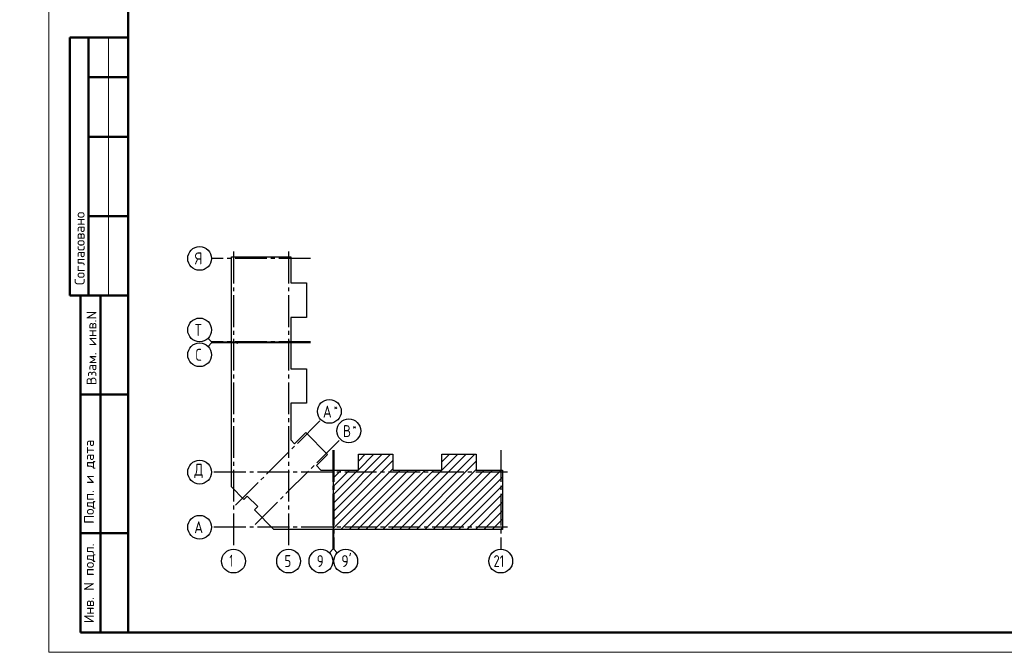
# Model space of a CAD drawing. Header units: millimetres. Extents: x 40580 to 1930067, y -240640 to 81020.
# Tile 4 of 246: x 212209 to 237034, y -240440 to -224490. Entities that reach past the tile are written whole.
import ezdxf

# ---------------------------------------------------------------- set-up
doc = ezdxf.new("R2010")
doc.units = ezdxf.units.MM
doc.linetypes.add('______5', pattern=[1100, 800, -100, 100, -100])
doc.linetypes.add('CENTER', pattern=[2, 1.25, -0.25, 0.25, -0.25])
doc.layers.add('Standard', color=7, linetype='Continuous', lineweight=25)
doc.layers.add('ОСИ', color=7, linetype='CENTER', lineweight=15)
doc.styles.add('GOST 2.304', font='isocpeur.ttf', dxfattribs={"width": 0.8})
doc.styles.add('ISOCPEUR', font='isocpeur.ttf')

msp = doc.modelspace()

# ---------------------------------------------------------------- linework, layer by layer
at = {"layer": 'Standard', "color": 7, "linetype": 'Continuous', "lineweight": 50, "transparency": 33554687}
for p, q in [((214946.3, -224940.4), (213473.1, -224940.4)), ((213473.1, -224940.4), (213473.1, -231440.4)), ((213473.1, -224940.4), (213473.1, -231440.4)), ((213946.3, -224940.4), (213946.3, -231440.4)), ((214946.3, -225940.4), (213946.3, -225940.4)), ((214946.3, -227440.4), (213946.3, -227440.4)), ((214946.3, -229440.4), (213946.3, -229440.4)), ((213473.1, -231440.4), (214946.3, -231440.4)), ((213746.3, -239940.4), (213746.3, -231440.4)), ((213746.3, -239940.4), (213746.3, -231440.4)), ((214246.3, -239940.4), (214246.3, -231440.4)), ((213746.3, -233940.4), (214946.3, -233940.4)), ((213746.3, -237440.4), (214946.3, -237440.4)), ((214946.3, -239940.4), (213746.3, -239940.4))]:
    msp.add_line(p, q, dxfattribs=at)
at = {"layer": 'Standard', "color": 7, "linetype": 'Continuous', "lineweight": 13, "transparency": 33554687}
for p, q in [((214446.3, -224940.4), (214446.3, -231440.4)), ((217046.3, -232613.4), (216958.4, -232525.5)), ((217046.3, -232638.4), (216958.4, -232726.3)), ((217046.3, -232613.4), (217546.3, -232613.4)), ((217046.3, -232638.4), (217546.3, -232638.4)), ((220104.3, -237840.4), (220104.3, -237340.4)), ((220129.3, -237840.4), (220129.3, -237340.4)), ((220104.3, -237840.4), (220016.4, -237928.3)), ((220129.3, -237840.4), (220217.2, -237928.3))]:
    msp.add_line(p, q, dxfattribs=at)
at = {"layer": 'Standard', "color": 7, "linetype": 'Continuous', "lineweight": -3, "transparency": 33554687}
for p, q in [((220119.3, -236888.2), (221560.1, -235447.4)), ((220119.3, -236676), (221347.9, -235447.4)), ((220747.3, -235835.9), (221135.8, -235447.4)), ((220747.3, -235623.8), (220923.7, -235447.4)), ((221364.1, -237340.4), (223257.1, -235447.4)), ((221576.3, -237340.4), (223469.3, -235447.4)), ((221788.4, -237340.4), (223681.4, -235447.4)), ((222851.3, -235641.1), (223045, -235447.4)), ((220119.3, -237100.3), (221615.3, -235604.3)), ((220119.3, -237312.4), (221615.3, -235816.4)), ((222000.5, -237340.4), (223719.3, -235621.6)), ((220119.3, -236039.6), (220314.6, -235844.4)), ((220119.3, -236463.9), (220738.8, -235844.4)), ((220119.3, -236251.8), (220526.7, -235844.4)), ((220303.5, -237340.4), (221799.5, -235844.4)), ((220515.6, -237340.4), (222011.6, -235844.4)), ((220727.7, -237340.4), (222223.7, -235844.4)), ((220939.9, -237340.4), (222435.9, -235844.4)), ((221152, -237340.4), (222648, -235844.4)), ((222212.7, -237340.4), (223719.3, -235833.8)), ((222424.8, -237340.4), (223920.8, -235844.4)), ((222636.9, -237340.4), (224132.9, -235844.4)), ((222849.1, -237340.4), (224345.1, -235844.4)), ((223061.2, -237340.4), (224380.3, -236021.3)), ((223273.3, -237340.4), (224380.3, -236233.4)), ((223485.5, -237340.4), (224380.3, -236445.5)), ((223697.6, -237340.4), (224380.3, -236657.7)), ((223909.7, -237340.4), (224380.3, -236869.8)), ((224121.9, -237340.4), (224380.3, -237082)), ((224334, -237340.4), (224380.3, -237294.1))]:
    msp.add_line(p, q, dxfattribs=at)
at = {"layer": 'Standard', "color": 7, "linetype": 'Continuous', "lineweight": 13, "transparency": 33554687}
msp.add_lwpolyline([(212946.3, -240440.4), (272346.3, -240440.4), (272346.3, -198440.4), (212946.3, -198440.4), (212946.3, -240440.4)], close=True, dxfattribs=at)
at = {"layer": 'Standard', "color": 7, "linetype": 'Continuous', "lineweight": 50, "transparency": 33554687}
msp.add_lwpolyline([(214946.3, -198940.4), (271846.3, -198940.4), (271846.3, -239940.4), (214946.3, -239940.4), (214946.3, -198940.4)], close=True, dxfattribs=at)
at = {"layer": 'Standard', "color": 7, "linetype": 'Continuous', "lineweight": 25, "transparency": 33554687}
for points in [[(217546.3, -232623.4), (217546.3, -230466.4), (219042.3, -230466.4), (219042.3, -231127.4), (219439.3, -231127.4), (219439.3, -231995.4), (219042.3, -231995.4), (219042.3, -232623.4), (219024.3, -232623.4), (219024.3, -232603.4), (219009.3, -232603.4), (219009.3, -232623.4), (217546.3, -232623.4)], [(217546.3, -236083.4), (217546.3, -232628.4), (217684.3, -232628.4), (217684.3, -232648.4), (217699.3, -232648.4), (217699.3, -232628.4), (219042.3, -232628.4), (219042.3, -233291.4), (219439.3, -233291.4), (219439.3, -234159.4), (219042.3, -234159.4), (219042.3, -235085.1), (219140.2, -235183), (219421, -234902.1), (219970.5, -235451.5), (219689.6, -235732.4), (219801.6, -235844.4), (220114.3, -235844.4), (220114.3, -237340.4), (218616.3, -237340.4), (218128.3, -236852.4), (218213.1, -236767.6), (217945.2, -236499.6), (217860.3, -236584.5), (217546.3, -236270.5), (217546.3, -236083.4)], [(220119.3, -237340.4), (220119.3, -235877.4), (220139.3, -235877.4), (220139.3, -235862.4), (220119.3, -235862.4), (220119.3, -235844.4), (220747.3, -235844.4), (220747.3, -235447.4), (221615.3, -235447.4), (221615.3, -235844.4), (222233.3, -235844.4), (222851.3, -235844.4), (222851.3, -235447.4), (223719.3, -235447.4), (223719.3, -235844.4), (224380.3, -235844.4), (224380.3, -237340.4), (222233.3, -237340.4), (220119.3, -237340.4)]]:
    msp.add_lwpolyline(points, dxfattribs=at)
at = {"layer": 'ОСИ', "color": 8, "linetype": '______5', "lineweight": -3, "transparency": 33554687}
for p, q in [((217599.3, -230339.1), (217599.3, -237840.4)), ((218989.3, -230339.1), (218989.3, -237840.4)), ((219542.3, -230509.4), (217046.3, -230509.4)), ((219542.3, -232613.4), (217046.3, -232613.4)), ((219542.3, -232638.4), (217046.3, -232638.4)), ((217654.5, -236728), (219804.3, -234578.2)), ((218144.6, -237218), (220294.3, -235068.3)), ((220104.3, -235344.4), (220104.3, -237840.4)), ((220129.3, -235344.4), (220129.3, -237840.4)), ((224337.3, -235344.4), (224337.3, -237840.4)), ((224507.6, -235897.4), (217046.3, -235897.4)), ((224507.6, -235897.4), (217046.3, -235897.4)), ((224507.6, -237287.4), (217046.3, -237287.4))]:
    msp.add_line(p, q, dxfattribs=at)
at = {"layer": 'ОСИ', "color": 7, "linetype": 'Continuous', "lineweight": -3, "transparency": 33554687}
for centre in [(216746.3, -230509.4), (216746.3, -232313.4), (216746.3, -232938.4), (220016.4, -234366.1), (220506.4, -234856.1), (216746.3, -235897.4), (216746.3, -235897.4), (216746.3, -237287.4), (217599.3, -238140.4), (218989.3, -238140.4), (219804.3, -238140.4), (220429.3, -238140.4), (224337.3, -238140.4)]:
    msp.add_circle(centre, 300, dxfattribs=at)

# ---------------------------------------------------------------- texts
at = {"layer": 'Standard', "color": 7, "linetype": 'Continuous', "lineweight": 50, "transparency": 33554687, "char_height": 250, "attachment_point": 7, "rotation": 90, "style": 'GOST 2.304'}
for s, insert, width in [('\\A1;{\\fISOCPEUR|i0|b0;\\H250.000000;\\W1.000000;\\C7;Согласовано}\\P', (213846.3, -231179), 2071.875), ('\\A1;{\\fISOCPEUR|i0|b0;\\H250.000000;\\W1.000000;\\C7;Взам. инв.N}\\P', (214144.3, -233704.5), 1909.099), ('\\A1;{\\fISOCPEUR|i0|b0;\\H250.000000;\\W1.000000;\\C7;Подп. и дата}\\P', (214120.7, -237198.3), 2197.059), ('\\A1;{\\fISOCPEUR|i0|b0;\\H250.000000;\\W1.000000;\\C7;Инв. N подл.}\\P', (214120.7, -239706.4), 2021.795)]:
    msp.add_mtext(s, dxfattribs=dict(at, insert=insert, width=width))
at = {"layer": 'Standard', "color": 7, "linetype": 'Continuous', "lineweight": 25, "transparency": 33554687, "attachment_point": 7, "style": 'ISOCPEUR'}
for s, insert, char_height, width in [('Московская\\~область,\\~городской\\~округ\\~Звенигород,\\~район\\~', (200976.3, -236273.4), 270, 8136.208), ('\\W0.75;21', (224157.3, -238290.4), 300, 472.641)]:
    msp.add_mtext(s, dxfattribs=dict(at, insert=insert, char_height=char_height, width=width))
at = {"layer": 'ОСИ', "color": 7, "linetype": 'Continuous', "lineweight": 25, "transparency": 33554687, "attachment_point": 7, "style": 'ISOCPEUR'}
for s, insert, char_height, width in [('\\W0.80;Я', (216626.3, -230659.4), 300, 359.83), ('\\W0.80;Т', (216626.3, -232463.4), 300, 359.83), ('\\W0.78;С', (216641.3, -233088.4), 300, 326.834), ('\\W0.82;А', (219854.9, -234523.6), 300, 392.649), ('\\W0.80;*', (220124.9, -234348.6), 180, 215.9), ('\\W0.80;В', (220360, -235013.6), 300, 359.83), ('\\W0.80;*', (220599.9, -234838.6), 180, 215.9), ('\\W0.82;Д', (216611.3, -236047.4), 300, 392.649), ('\\W0.82;А', (216611.3, -237437.4), 300, 392.649), ('\\W0.56;1', (217499.3, -238280.4), 300, 233.343), ('\\W0.78;5', (218884.3, -238290.4), 300, 326.853), ('\\W0.78;9', (219699.3, -238290.4), 300, 326.853), ("\\W0.84;9'", (220317.8, -238290.4), 300, 441.046)]:
    msp.add_mtext(s, dxfattribs=dict(at, insert=insert, char_height=char_height, width=width))

doc.saveas('drawing.dxf')
